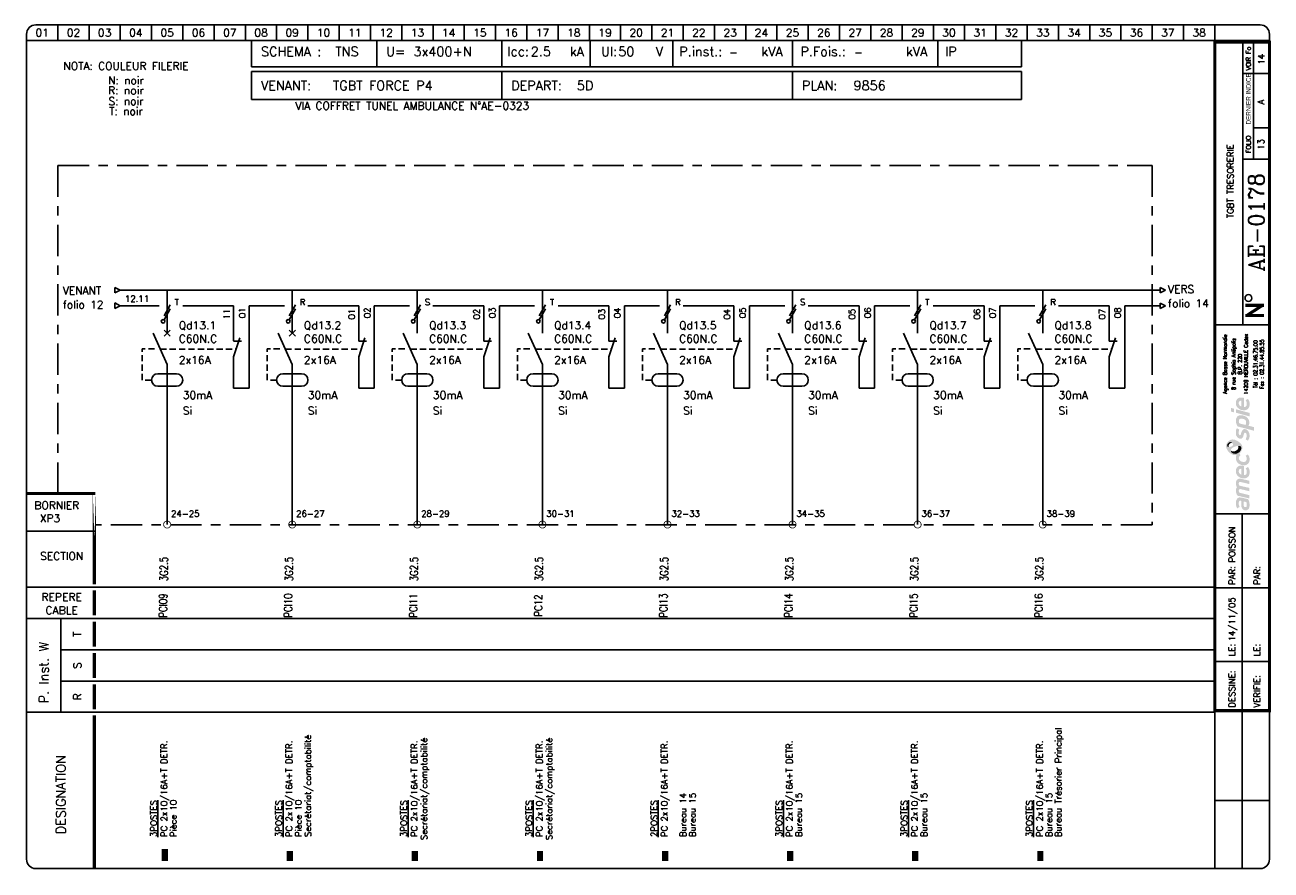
# Model space of a CAD drawing. Header units: millimetres. Extents: x 0 to 398, y -1 to 270.
import ezdxf
from ezdxf.enums import TextEntityAlignment as Align

# ---------------------------------------------------------------- set-up
doc = ezdxf.new("R2010")
doc.units = ezdxf.units.MM
doc.header["$LTSCALE"] = 20
doc.header["$MEASUREMENT"] = 0
doc.linetypes.add('AXES', pattern=[0.95, 0.5, -0.15, 0.15, -0.15])
doc.linetypes.add('DISCONTINU', pattern=[0.15, 0.1, -0.05])
for name, color, linetype in [('POINTILLE', 5, 'DISCONTINU'), ('TEXTE', 3, 'Continuous'), ('TRAIAXE', 6, 'AXES'), ('TRAIFIN', 1, 'Continuous'), ('TRAIGROS', 2, 'Continuous'), ('TRAIMOY', 4, 'Continuous')]:
    doc.layers.add(name, color=color, linetype=linetype)
doc.styles.add('ROMANC', font='romanc')
doc.styles.add('ROMANS8', font='ROMANS8.shx')
doc.styles.get("Standard").update_dxf_attribs({"font": 'simplex.shx'})
doc.styles.add('TEXTE', font='txt8', dxfattribs={"height": 2.5})
doc.styles.add('TXT', font='txt', dxfattribs={"width": 0.8})

# ---------------------------------------------------------------- blocks, each defined once
blk = doc.blocks.new('CART')
at = {"layer": 'TEXTE', "color": 7}
for p, q in [((72.02, 264.91), (72.02, 256.49)), ((112.02, 264.91), (112.02, 256.49)), ((152.02, 264.91), (152.02, 256.49)), ((180.26, 264.91), (180.26, 256.49)), ((206.73, 264.91), (206.73, 256.49)), ((244.98, 264.91), (244.98, 256.49)), ((291.46, 264.91), (291.46, 256.49)), ((318.22, 264.91), (318.22, 256.49)), ((318.22, 256.49), (72.02, 256.49)), ((72, 255), (318.25, 255)), ((72, 246), (72, 255)), ((152, 255), (152, 246)), ((245, 255), (245, 246)), ((318.25, 255), (318.25, 246)), ((318.25, 246), (72, 246)), ((11.02, 79.91), (11.02, 49.91))]:
    blk.add_line(p, q, dxfattribs=at)
at = {"layer": 'TEXTE', "color": 7, "const_width": 1}
for points in [[(395.77, 180.16), (389.77, 180.16)], [(390.27, 176.91), (395.27, 180.16)], [(395.77, 176.91), (389.77, 176.91)]]:
    blk.add_lwpolyline(points, dxfattribs=at)
at = {"layer": 'TEXTE', "color": 7}
blk.add_circle((390.78, 182.5), 1.08, dxfattribs=at)
at = {"layer": 'TRAIAXE', "color": 6}
for p, q in [((10.02, 224.91), (360.02, 224.91)), ((10.02, 119.91), (10.02, 224.91)), ((360.02, 224.91), (360.02, 109.91)), ((360.02, 109.91), (22.02, 109.91))]:
    blk.add_line(p, q, dxfattribs=at)
at = {"layer": 'TRAIFIN', "color": 7}
for p, q in [((10.02, 269.91), (10.02, 264.91)), ((20.02, 269.91), (20.02, 264.91)), ((30.02, 269.91), (30.02, 264.91)), ((40.02, 269.91), (40.02, 264.91)), ((50.02, 269.91), (50.02, 264.91)), ((60.02, 269.91), (60.02, 264.91)), ((70.02, 269.91), (70.02, 264.91)), ((80.02, 269.91), (80.02, 264.91)), ((90.02, 269.91), (90.02, 264.91)), ((100.02, 269.91), (100.02, 264.91)), ((110.02, 269.91), (110.02, 264.91)), ((120.02, 269.91), (120.02, 264.91)), ((130.02, 269.91), (130.02, 264.91)), ((140.02, 269.91), (140.02, 264.91)), ((150.02, 269.91), (150.02, 264.91)), ((160.02, 269.91), (160.02, 264.91)), ((170.02, 269.91), (170.02, 264.91)), ((180.02, 269.91), (180.02, 264.91)), ((190.02, 269.91), (190.02, 264.91)), ((200.02, 269.91), (200.02, 264.91)), ((210.02, 269.91), (210.02, 264.91)), ((220.02, 269.91), (220.02, 264.91)), ((230.02, 269.91), (230.02, 264.91)), ((240.02, 269.91), (240.02, 264.91)), ((250.02, 269.91), (250.02, 264.91)), ((260.02, 269.91), (260.02, 264.91)), ((270.02, 269.91), (270.02, 264.91)), ((280.02, 269.91), (280.02, 264.91)), ((290.02, 269.91), (290.02, 264.91)), ((300.02, 269.91), (300.02, 264.91)), ((310.02, 269.91), (310.02, 264.91)), ((320.02, 269.91), (320.02, 264.91)), ((330.02, 269.91), (330.02, 264.91)), ((340.02, 269.91), (340.02, 264.91)), ((350.02, 269.91), (350.02, 264.91)), ((360.02, 269.91), (360.02, 264.91)), ((370.02, 269.91), (370.02, 264.91)), ((380.02, 269.91), (380.02, 264.91)), ((392.43, 226.95), (392.43, 264.41)), ((392.43, 237), (396.98, 237))]:
    blk.add_line(p, q, dxfattribs=at)
at = {"layer": 'TRAIGROS', "color": 7}
for p, q in [((3.02, 269.91), (394.52, 269.91)), ((0.02, 266.91), (0.02, 264.91)), ((397.52, 264.91), (0.02, 264.91)), ((397.52, 264.91), (0.02, 264.91)), ((0.02, 264.91), (0.02, 2.91)), ((389.02, 173.91), (389.02, 264.41)), ((397.52, 266.91), (397.52, 264.91)), ((397.52, 2.91), (397.52, 264.91)), ((389.02, 254.41), (397.02, 254.41)), ((389.02, 226.92), (397.02, 226.92)), ((380.02, 173.91), (397.52, 173.91)), ((380.02, 113.43), (397.53, 113.43)), ((0.02, 107.91), (22.02, 107.91)), ((0.02, 89.91), (380.02, 89.91)), ((11.02, 79.91), (0.02, 79.91)), ((11.02, 79.91), (380.02, 79.91)), ((11.02, 69.91), (380.02, 69.91)), ((11.02, 59.91), (380.02, 59.91)), ((0.02, 49.91), (380.02, 49.91)), ((380.02, -0.12), (380.02, 50.43)), ((3.02, -0.09), (394.52, -0.09))]:
    blk.add_line(p, q, dxfattribs=at)
for points, const_width in [([(380.02, 264.41), (380.02, 50.43), (397.52, 50.43), (397.52, 264.41), (380.02, 264.41)], 1), ([(0.02, 119.91), (22.02, 119.91)], 1), ([(21.73, 88.91), (21.73, 80.91)], 1), ([(21.73, 78.91), (21.73, 70.91)], 1), ([(21.73, 68.91), (21.73, 60.91)], 1), ([(21.73, 58.91), (21.73, 50.91)], 1), ([(21.73, 48.91), (21.73, 43.38)], 1), ([(21.73, 43.38), (21.73, -0.09)], 1), ([(44.23, 6.14), (44.23, 2.27)], 2), ([(84.23, 5.5), (84.23, 2.27)], 2), ([(124.23, 5.5), (124.23, 2.27)], 2), ([(164.23, 5.5), (164.23, 2.27)], 2), ([(204.23, 5.5), (204.23, 2.27)], 2), ([(244.23, 5.5), (244.23, 2.27)], 2), ([(284.23, 5.5), (284.23, 2.27)], 2), ([(324.23, 5.5), (324.23, 2.27)], 2)]:
    blk.add_lwpolyline(points, dxfattribs=dict(at, const_width=const_width))
at = {"layer": 'TRAIGROS', "color": 7, "const_width": 1}
blk.add_lwpolyline([(21.73, 119.95), (21.73, 90.91)], close=True, dxfattribs=at)
at = {"layer": 'TRAIGROS', "color": 7}
for centre, start, end in [((3.02, 266.91), 90, 180), ((394.52, 266.91), 0, 90), ((3.02, 2.91), 180, 270), ((394.52, 2.91), 270, 0)]:
    blk.add_arc(centre, 3, start, end, dxfattribs=at)
at = {"layer": 'TRAIMOY', "color": 7}
for p, q in [((388.77, -0.1), (388.77, 113.43)), ((380.02, 89.73), (397.53, 89.73)), ((380.02, 66.18), (397.53, 66.18)), ((380.02, 21.66), (397.53, 21.66))]:
    blk.add_line(p, q, dxfattribs=at)
at = {"layer": 'TEXTE', "color": 7}
for s, p in [('01', (5.02, 267.41)), ('02', (15.02, 267.41)), ('03', (25.02, 267.41)), ('04', (35.02, 267.41)), ('05', (45.02, 267.41)), ('06', (55.02, 267.41)), ('07', (65.02, 267.41)), ('08', (75.02, 267.41)), ('09', (85.02, 267.41)), ('10', (95.02, 267.41)), ('11', (105.02, 267.41)), ('12', (115.02, 267.41)), ('13', (125.02, 267.41)), ('14', (135.02, 267.41)), ('15', (145.02, 267.41)), ('16', (155.02, 267.41)), ('17', (165.02, 267.41)), ('18', (175.02, 267.41)), ('19', (185.02, 267.41)), ('20', (195.02, 267.41)), ('21', (205.02, 267.41)), ('22', (215.02, 267.41)), ('23', (225.02, 267.41)), ('24', (235.02, 267.41)), ('25', (245.02, 267.41)), ('26', (255.02, 267.41)), ('27', (265.02, 267.41)), ('28', (275.02, 267.41)), ('29', (285.02, 267.41)), ('30', (295.02, 267.41)), ('31', (305.02, 267.41)), ('32', (315.02, 267.41)), ('33', (325.02, 267.41)), ('34', (335.02, 267.41)), ('35', (345.02, 267.41)), ('36', (355.02, 267.41)), ('37', (365.02, 267.41)), ('38', (375.02, 267.41))]:
    blk.add_text(s, height=2.5, dxfattribs=at).set_placement(p, align=Align.MIDDLE)
for s, height, p in [('kA', 3, (173.77, 259.91)), ('Ul:', 3, (183.77, 259.91)), ('P.inst.:', 3, (208.77, 259.91)), ('kVA', 3, (235.02, 259.91)), ('P.Fois.:', 3, (247.52, 259.91)), ('kVA', 3, (281.27, 259.91)), ('SCHEMA :', 3, (75.02, 259.91)), ('U=', 3, (115.02, 259.91)), ('Icc:', 3, (153.77, 259.91)), ('V', 3, (201.27, 259.91)), ('IP', 3, (293.77, 259.91)), ('VENANT:', 3, (75, 249)), ('DEPART:', 3, (155, 249)), ('PLAN:', 3, (248, 249)), ('BORNIER', 2.5, (2.52, 114.91))]:
    blk.add_text(s, height=height, dxfattribs=at).set_placement(p)
at = {"layer": 'TEXTE', "color": 7, "width": 0.867769}
blk.add_text('VOIR Fo', height=1.5, rotation=90, dxfattribs=at).set_placement((391.52, 255.41), (391.52, 262.91), align=Align.FIT)
at = {"layer": 'TEXTE', "color": 7, "style": 'TXT', "width": 0.8}
blk.add_text('DERNIER INDICE', height=1.5, rotation=90, dxfattribs=at).set_placement((391.52, 238.03))
at = {"layer": 'TEXTE', "color": 7}
for s, height, p in [('FOLIO', 1.5, (391.52, 231.67)), ('T', 2.5, (17.52, 74.91)), ('S', 2.5, (17.52, 64.91)), ('R', 2.5, (17.52, 54.91))]:
    blk.add_text(s, height=height, rotation=90, dxfattribs=at).set_placement(p, align=Align.CENTER)
for s, p in [('SECTION', (11.27, 98.66)), ('REPERE', (11.27, 85.59)), ('CABLE', (11.27, 81.3))]:
    blk.add_text(s, height=2.5, dxfattribs=at).set_placement(p, align=Align.CENTER)
for s, height, p in [('PAR:', 2, (386.53, 90.73)), ('PAR:', 2, (394.53, 90.73)), ('P. Inst. W', 3, (7.05, 52.81)), ('LE:', 2, (386.53, 67.86)), ('LE:', 2, (394.53, 67.86)), ('DESSINE:', 2, (386.53, 51.43)), ('VERIFIE:', 2, (394.53, 51.43)), ('DESIGNATION', 3, (12.52, 10.91))]:
    blk.add_text(s, height=height, rotation=90, dxfattribs=at).set_placement(p)
at = {"layer": 'TEXTE', "color": 4, "style": 'ROMANC'}
for tag, height, p in [('FOLIO_SUIVANT', 2, (395.92, 258.95)), ('INDICE', 2, (395.81, 245.26)), ('FOLIO', 2, (395.81, 231.67)), ('NUMERO', 5, (395.81, 206.7))]:
    blk.add_attdef(tag, text='', height=height, rotation=90, dxfattribs=at).set_placement(p, align=Align.CENTER)
for tag, p, height in [('REGIME_DE_NEUTRE', (98.77, 259.91), 3), ('TENSION', (123.77, 259.91), 3), ('ICC', (161.27, 259.91), 3), ('UI', (189.27, 259.91), 3), ('P_INSTAL', (224.73, 259.91), 2.5), ('PUISSSANCE_DE_FOISO', (264.73, 259.91), 2.5), ('VENANT_DE', (98, 249), 3), ('DEPART', (176, 249), 3), ('PLAN', (264.5, 249), 3)]:
    blk.add_attdef(tag, p, '', height=height, dxfattribs=at)
blk.add_attdef('INTITULE_DU_PLAN', text='', height=2, rotation=90, dxfattribs=at).set_placement((385.02, 219.91), align=Align.MIDDLE)
for tag, p in [('DESSINATEUR', (386.55, 97.87)), ('DATE', (386.53, 72.67))]:
    blk.add_attdef(tag, p, '', height=2, rotation=90, dxfattribs=at)
blk = doc.blocks.new('JC')
at = {"layer": 'TEXTE'}
for s, p in [('NOTA: COULEUR FILERIE', (10.73, 20.01)), ('N: noir', (10.73, 15.46)), ('R: noir', (10.73, 12.25)), ('S: noir', (10.73, 8.81)), ('T: noir', (10.73, 5.6))]:
    blk.add_text(s, height=2.5, dxfattribs=at).set_placement(p, align=Align.MIDDLE)
blk = doc.blocks.new('LOGO')
h = blk.add_hatch(color=187)
h.paths.add_polyline_path([(0.27, -25.15), (-0.26, -25.03), (-0.61, -25.01), (-0.96, -25.01), (-1.3, -25.15), (-1.56, -25.39), (-1.76, -25.66), (-1.92, -26.06), (-2.01, -26.61), (-2, -27.13), (-1.95, -27.54), (-1.82, -27.98), (-1.59, -28.49), (-0.78, -28.03), (-0.88, -27.84), (-0.99, -27.58), (-1.06, -27.27), (-1.09, -26.94), (-1.07, -26.65), (-1.03, -26.36), (-0.9, -26.15), (-0.74, -26.05), (-0.59, -26.04), (-0.23, -26.1), (-0.26, -26.47), (-0.29, -26.77), (-0.31, -27.1), (-0.31, -27.41), (-0.26, -27.77), (-0.19, -28.1), (-0.05, -28.44), (0.2, -28.78), (0.48, -28.98), (0.87, -29.11), (1.22, -29.1), (1.58, -29.04), (1.84, -28.87), (2.14, -28.53), (2.3, -28.16), (2.37, -27.71), (2.36, -27.1), (2.28, -26.51), (2.08, -25.89), (1.89, -25.54), (0.84, -25.3)])
h.paths.add_polyline_path([(0.54, -26.31), (1.32, -26.47), (1.41, -26.69), (1.48, -27.01), (1.49, -27.42), (1.48, -27.74), (1.4, -27.9), (1.29, -28.03), (1.14, -28.09), (0.96, -28.1), (0.81, -28.07), (0.69, -27.97), (0.6, -27.85), (0.54, -27.71), (0.5, -27.54), (0.49, -27.3), (0.49, -27.06), (0.5, -26.59)], flags=16)
h.paths.add_polyline_path([(-0.88, -23.47), (-0.97, -23.29), (-1.06, -23.08), (-1.08, -22.86), (-1.05, -22.63), (-0.97, -22.45), (-0.79, -22.36), (-0.5, -22.33), (2.29, -23.01), (2.29, -21.94), (-0.8, -21.24), (-0.96, -21.08), (-1.06, -20.77), (-1.1, -20.45), (-1, -20.2), (-0.87, -20.11), (-0.7, -20.03), (-0.48, -20.05), (2.29, -20.7), (2.29, -19.65), (-0.36, -19.01), (-0.65, -19), (-1.01, -19.01), (-1.3, -19.12), (-1.55, -19.28), (-1.77, -19.54), (-1.9, -19.8), (-1.98, -20), (-2.02, -20.38), (-2.01, -20.76), (-1.91, -21.13), (-1.79, -21.45), (-1.64, -21.71), (-1.75, -21.83), (-1.89, -22.08), (-1.98, -22.36), (-2.01, -22.66), (-2.01, -23), (-1.95, -23.36), (-1.85, -23.71), (-1.69, -24.08), (-1.5, -24.43), (2.29, -25.32), (2.29, -24.26)])
h.paths.add_polyline_path([(-0.19, -14.81), (-0.51, -14.81), (-0.91, -14.88), (-1.19, -15), (-1.42, -15.16), (-1.64, -15.38), (-1.83, -15.67), (-1.95, -15.97), (-2, -16.26), (-2.02, -16.52), (-2.01, -16.84), (-1.96, -17.15), (-1.84, -17.46), (-1.65, -17.81), (-1.41, -18.09), (-1.14, -18.33), (-0.89, -18.51), (-0.59, -18.68), (-0.17, -18.82), (0.24, -18.89), (0.59, -18.91), (0.98, -18.88), (1.37, -18.75), (1.77, -18.51), (2.17, -18.06), (2.33, -17.58), (2.38, -17.11), (2.38, -16.56), (2.33, -16.15), (2.2, -15.79), (2.03, -15.5), (1.82, -15.25), (1.14, -15.68), (1.3, -15.94), (1.42, -16.3), (1.49, -16.68), (1.49, -16.99), (1.43, -17.33), (1.23, -17.63), (0.99, -17.81), (0.79, -17.86), (0.6, -17.84), (0.6, -14.97), (0.23, -14.85)])
h.paths.add_polyline_path([(-0.26, -17.69), (-0.43, -17.64), (-0.58, -17.55), (-0.76, -17.39), (-0.9, -17.24), (-1.01, -17.02), (-1.06, -16.86), (-1.08, -16.63), (-1.06, -16.36), (-0.96, -16.16), (-0.83, -15.98), (-0.62, -15.87), (-0.44, -15.83), (-0.26, -15.83)], flags=16)
h.paths.add_polyline_path([(-0.09, -13.56), (-0.44, -13.4), (-0.74, -13.16), (-0.95, -12.9), (-1.04, -12.61), (-1.08, -12.36), (-1.02, -12.05), (-0.89, -11.83), (-0.73, -11.69), (-0.61, -11.61), (-0.5, -11.55), (-0.88, -10.89), (-1.08, -11.04), (-1.32, -11.18), (-1.51, -11.28), (-1.78, -11.38), (-1.87, -11.55), (-1.97, -11.89), (-2.01, -12.3), (-1.98, -12.76), (-1.82, -13.35), (-1.54, -13.76), (-1.25, -14.08), (-0.85, -14.34), (-0.48, -14.51), (-0.05, -14.65), (0.44, -14.71), (0.94, -14.69), (1.47, -14.5), (1.83, -14.25), (2.09, -13.94), (2.26, -13.6), (2.36, -13.21), (2.39, -12.82), (2.37, -12.43), (2.27, -11.98), (2.07, -11.58), (1.82, -11.23), (1.12, -11.67), (1.29, -11.95), (1.43, -12.27), (1.45, -12.61), (1.43, -12.96), (1.23, -13.36), (0.95, -13.57), (0.61, -13.63), (0.31, -13.63)])
h.paths.add_polyline_path([(1.25, -3.19), (0.94, -3.13), (0.59, -3.14), (0.32, -3.25), (0.1, -3.49), (-0.12, -3.81), (-0.25, -4.17), (-0.38, -4.62), (-0.46, -4.92), (-0.59, -5.03), (-0.74, -5.08), (-0.86, -5.03), (-0.96, -4.94), (-1.06, -4.74), (-1.12, -4.53), (-1.11, -4.23), (-1.07, -3.86), (-1.01, -3.51), (-0.93, -3.23), (-1.72, -2.85), (-1.84, -3.12), (-1.93, -3.4), (-1.97, -3.68), (-2, -3.98), (-2.02, -4.32), (-2, -4.65), (-1.94, -5.01), (-1.8, -5.31), (-1.64, -5.58), (-1.4, -5.84), (-1.11, -6.04), (-0.85, -6.17), (-0.56, -6.2), (-0.24, -6.15), (0.01, -5.99), (0.18, -5.81), (0.32, -5.51), (0.41, -5.18), (0.51, -4.86), (0.57, -4.63), (0.67, -4.45), (0.78, -4.33), (0.97, -4.29), (1.15, -4.35), (1.3, -4.55), (1.41, -4.85), (1.44, -5.24), (1.41, -5.62), (1.33, -5.91), (1.23, -6.15), (1.09, -6.39), (1.78, -6.81), (1.86, -6.74), (1.97, -6.61), (2.14, -6.32), (2.27, -6), (2.36, -5.62), (2.37, -5.24), (2.35, -4.86), (2.3, -4.52), (2.19, -4.21), (2.03, -3.92), (1.85, -3.65), (1.57, -3.35)])
h.paths.add_polyline_path([(1.14, 0.91), (0.82, 1.08), (0.5, 1.2), (0.1, 1.27), (-0.26, 1.3), (-0.73, 1.29), (-1.12, 1.19), (-1.38, 1.04), (-1.61, 0.8), (-1.77, 0.55), (-1.89, 0.33), (-1.98, 0.01), (-2.01, -0.32), (-1.99, -0.65), (-1.95, -1.02), (-1.88, -1.34), (-1.76, -1.63), (-1.63, -1.96), (-1.52, -2.24), (3.84, -3.66), (3.84, -2.51), (1.96, -2.01), (2.11, -1.85), (2.24, -1.56), (2.27, -1.32), (2.29, -1.04), (2.27, -0.75), (2.21, -0.44), (2.07, -0.1), (1.9, 0.2), (1.71, 0.44), (1.43, 0.71)])
h.paths.add_polyline_path([(0.98, -1.77), (-0.92, -1.28), (-0.98, -1.1), (-1.05, -0.84), (-1.07, -0.56), (-1.04, -0.29), (-0.94, -0.06), (-0.77, 0.11), (-0.53, 0.2), (-0.24, 0.22), (0.04, 0.2), (0.35, 0.13), (0.58, 0.05), (0.81, -0.07), (1.02, -0.24), (1.19, -0.46), (1.27, -0.68), (1.28, -0.93), (1.28, -1.16), (1.24, -1.43), (1.15, -1.61)], flags=16)
h.paths.add_polyline_path([(-1.97, 3.22), (-1.97, 2.11), (2.35, 0.95), (2.35, 2.06)])
h.paths.add_polyline_path([(-3.55, 3.65), (-3.55, 2.48), (-2.65, 2.25), (-2.65, 3.43)])
h.paths.add_polyline_path([(-0.19, 6.99), (-0.51, 6.99), (-0.91, 6.92), (-1.19, 6.81), (-1.42, 6.64), (-1.64, 6.43), (-1.83, 6.14), (-1.95, 5.83), (-2, 5.54), (-2.02, 5.28), (-2.01, 4.96), (-1.96, 4.66), (-1.84, 4.34), (-1.65, 4), (-1.41, 3.71), (-1.14, 3.48), (-0.89, 3.29), (-0.59, 3.12), (-0.17, 2.98), (0.24, 2.92), (0.59, 2.89), (0.98, 2.93), (1.37, 3.06), (1.77, 3.29), (2.17, 3.75), (2.33, 4.22), (2.38, 4.7), (2.38, 5.24), (2.33, 5.65), (2.2, 6.02), (2.03, 6.3), (1.82, 6.56), (1.14, 6.13), (1.3, 5.87), (1.42, 5.5), (1.49, 5.12), (1.49, 4.82), (1.43, 4.47), (1.23, 4.17), (0.99, 4), (0.79, 3.94), (0.6, 3.96), (0.6, 6.83), (0.23, 6.96)])
h.paths.add_polyline_path([(-0.26, 4.11), (-0.43, 4.16), (-0.58, 4.26), (-0.76, 4.42), (-0.9, 4.56), (-1.01, 4.78), (-1.06, 4.95), (-1.08, 5.17), (-1.06, 5.44), (-0.96, 5.64), (-0.83, 5.82), (-0.62, 5.93), (-0.44, 5.97), (-0.26, 5.97)], flags=16)
h = blk.add_hatch(color=135)
h.paths.add_polyline_path([(-2.62, -6.48), (-2.99, -6.44), (-3.33, -6.46), (-3.66, -6.54), (-3.9, -6.66), (-4.19, -6.88), (-4.48, -7.12), (-4.72, -7.4), (-4.9, -7.71), (-5.08, -8.08), (-5.15, -8.51), (-5.14, -8.84), (-5.03, -9.22), (-4.88, -9.56), (-4.68, -9.88), (-4.46, -10.22), (-4.19, -10.51), (-3.87, -10.81), (-3.57, -11.02), (-3.23, -11.21), (-2.91, -11.36), (-2.54, -11.44), (-2.16, -11.45), (-1.78, -11.38), (-1.51, -11.28), (-1.32, -11.18), (-1.08, -11.04), (-0.88, -10.89), (-0.73, -10.77), (-0.54, -10.54), (-0.29, -10.22), (-0.06, -9.77), (0.06, -9.2), (0.05, -8.64), (-0.11, -8.22), (-0.36, -7.85), (-0.69, -7.52), (-1.07, -7.21), (-1.43, -6.95), (-1.9, -6.73), (-2.27, -6.57)])
h.paths.add_polyline_path([(-2.94, -7.94), (-2.93, -8.06), (-2.93, -8.18), (-2.98, -8.34), (-3.08, -8.43), (-3.22, -8.54), (-3.43, -8.66), (-3.65, -8.75), (-3.89, -8.84), (-4.16, -8.87), (-4.34, -8.85), (-4.5, -8.82), (-4.67, -8.73), (-4.76, -8.58), (-4.8, -8.43), (-4.79, -8.24), (-4.75, -8.06), (-4.69, -7.92), (-4.59, -7.78), (-4.48, -7.64), (-4.34, -7.51), (-4.19, -7.41), (-4, -7.31), (-3.79, -7.28), (-3.58, -7.31), (-3.42, -7.38), (-3.25, -7.49), (-3.12, -7.62), (-3.02, -7.79)], flags=16)
h.paths.add_polyline_path([(-1.84, -8.57), (-1.32, -8.49), (-1.12, -8.49), (-0.87, -8.49), (-0.65, -8.57), (-0.45, -8.72), (-0.32, -8.9), (-0.26, -9.1), (-0.28, -9.35), (-0.35, -9.63), (-0.51, -9.97), (-0.73, -10.32), (-1.02, -10.58), (-1.39, -10.82), (-1.78, -10.98), (-2.23, -11.04), (-2.55, -11.01), (-2.82, -10.95), (-3.16, -10.77), (-3.4, -10.52), (-3.53, -10.28), (-3.6, -10.02), (-3.6, -9.73), (-3.5, -9.48), (-3.31, -9.23), (-3, -9.04), (-2.68, -8.88), (-2.26, -8.71)], flags=16)
h = blk.add_hatch(color=253)
h.paths.add_polyline_path([(-4, -7.31), (-4.19, -7.41), (-4.34, -7.51), (-4.48, -7.64), (-4.59, -7.78), (-4.69, -7.92), (-4.75, -8.06), (-4.79, -8.24), (-4.8, -8.43), (-4.76, -8.58), (-4.67, -8.73), (-4.5, -8.82), (-4.34, -8.85), (-4.36, -8.64), (-4.33, -8.43), (-4.27, -8.21), (-4.19, -8.05), (-4.09, -7.91), (-3.95, -7.79), (-3.82, -7.69), (-3.65, -7.62), (-3.47, -7.58), (-3.28, -7.58), (-3.12, -7.62), (-3.25, -7.49), (-3.42, -7.38), (-3.58, -7.31), (-3.79, -7.28)])
h.paths.add_polyline_path([(-0.87, -8.49), (-1.12, -8.49), (-1.32, -8.49), (-1.27, -8.65), (-1.22, -8.89), (-1.24, -9.17), (-1.31, -9.4), (-1.45, -9.63), (-1.67, -9.84), (-1.91, -10), (-2.2, -10.15), (-2.48, -10.22), (-2.71, -10.25), (-2.97, -10.24), (-3.22, -10.21), (-3.44, -10.12), (-3.6, -10.02), (-3.53, -10.28), (-3.4, -10.52), (-3.16, -10.77), (-2.82, -10.95), (-2.55, -11.01), (-2.23, -11.04), (-1.78, -10.98), (-1.39, -10.82), (-1.02, -10.58), (-0.73, -10.32), (-0.51, -9.97), (-0.35, -9.63), (-0.28, -9.35), (-0.26, -9.1), (-0.32, -8.9), (-0.45, -8.72), (-0.65, -8.57)])
at = {"color": 7, "style": 'ROMANS8', "width": 0.8}
for s, height, p in [('Agence Basse Normandie', 1.2384, (-4.85, 17.68)), ('8 rue Sophia Antipolis', 1.2384, (-2.12, 17.68)), ('14209 HEROUVILLE Cedex', 1.2384, (1.84, 17.68)), ('B.P. 220', 1.238, (-0.08, 17.68)), ('Tél : 02.31.46.75.00', 1.2384, (4.88, 17.68)), ('Fax : 02.31.44.85.55', 1.2384, (6.91, 17.68))]:
    blk.add_text(s, height=height, rotation=90, dxfattribs=at).set_placement(p, align=Align.CENTER)
blk = doc.blocks.new('U100')
at = {"layer": 'TRAIFIN'}
for p, q in [((1.11, 2.62), (-0.89, -0.88)), ((-0.89, -2.13), (1.11, 1.37))]:
    blk.add_line(p, q, dxfattribs=at)
blk.add_circle((-1.18, -2.64), 0.585, dxfattribs=at)
blk = doc.blocks.new('R12')
at = {"layer": 'TRAIFIN'}
blk.add_line((0, 0), (0, 10), dxfattribs=at)
at = {"layer": 'TRAIGROS'}
for p, q in [((2, 16), (0, 10)), ((0, 15), (2.5, 15))]:
    blk.add_line(p, q, dxfattribs=at)
blk = doc.blocks.new('U75')
at = {"layer": 'TRAIFIN', "const_width": 0.25}
blk.add_lwpolyline([(-1.125, 0, 1), (1.125, 0, 1)], format="xyb", close=True, dxfattribs=at)

msp = doc.modelspace()

# ---------------------------------------------------------------- linework, layer by layer
for p, q in [((28.22, 185.92), (30, 185.04)), ((28.22, 185.92), (28.22, 184.15)), ((28.22, 184.15), (30, 185.04)), ((362.5, 185.89), (364.28, 185)), ((362.5, 185.89), (362.5, 184.11)), ((362.5, 184.11), (364.28, 185)), ((28.22, 180.92), (28.22, 179.15)), ((28.22, 180.92), (30, 180.04)), ((28.22, 179.15), (30, 180.04)), ((362.5, 180.89), (364.28, 180)), ((362.5, 180.89), (362.5, 179.11)), ((362.5, 179.11), (364.28, 180))]:
    msp.add_line(p, q)
at = {"layer": 'POINTILLE'}
for p, q in [((42.8, 166.14), (67.06, 166.14)), ((82.8, 166.14), (107.06, 166.14)), ((122.8, 166.14), (147.06, 166.14)), ((162.8, 166.14), (187.06, 166.14)), ((202.8, 166.14), (227.06, 166.14)), ((242.8, 166.14), (267.06, 166.14)), ((282.8, 166.14), (307.06, 166.14)), ((322.8, 166.14), (347.06, 166.14))]:
    msp.add_line(p, q, dxfattribs=at)
at = {"layer": 'POINTILLE', "flags": 128}
for points in [[(40, 156.25), (37, 156.25), (37, 166.25), (42, 166.25)], [(80, 156.25), (77, 156.25), (77, 166.25), (82, 166.25)], [(120, 156.25), (117, 156.25), (117, 166.25), (122, 166.25)], [(160, 156.25), (157, 156.25), (157, 166.25), (162, 166.25)], [(200, 156.25), (197, 156.25), (197, 166.25), (202, 166.25)], [(240, 156.25), (237, 156.25), (237, 166.25), (242, 166.25)], [(280, 156.25), (277, 156.25), (277, 166.25), (282, 166.25)], [(320, 156.25), (317, 156.25), (317, 166.25), (322, 166.25)]]:
    msp.add_lwpolyline(points, dxfattribs=at)
at = {"layer": 'TRAIFIN'}
for p, q in [((66.25, 168.75), (66.25, 180.04)), ((71.25, 153.64), (71.25, 180)), ((106.25, 168.71), (106.25, 180)), ((111.25, 153.64), (111.25, 180)), ((146.25, 168.71), (146.25, 180)), ((151.25, 153.64), (151.25, 180)), ((186.25, 168.71), (186.25, 180)), ((191.25, 153.64), (191.25, 180)), ((226.25, 168.71), (226.25, 180)), ((231.25, 153.64), (231.25, 180)), ((266.25, 168.71), (266.25, 180)), ((271.25, 153.64), (271.25, 180)), ((306.25, 168.71), (306.25, 180)), ((311.25, 153.64), (311.25, 180)), ((346.25, 168.71), (346.25, 180)), ((351.25, 153.64), (351.25, 180)), ((66.25, 153.71), (66.25, 153.64)), ((66.25, 153.64), (71.25, 153.64)), ((106.25, 153.71), (106.25, 153.64)), ((106.25, 153.64), (111.25, 153.64)), ((146.25, 153.71), (146.25, 153.64)), ((146.25, 153.64), (151.25, 153.64)), ((186.25, 153.71), (186.25, 153.64)), ((186.25, 153.64), (191.25, 153.64)), ((226.25, 153.71), (226.25, 153.64)), ((226.25, 153.64), (231.25, 153.64)), ((266.25, 153.71), (266.25, 153.64)), ((266.25, 153.64), (271.25, 153.64)), ((306.25, 153.71), (306.25, 153.64)), ((306.25, 153.64), (311.25, 153.64)), ((346.25, 153.71), (346.25, 153.64)), ((346.25, 153.64), (351.25, 153.64))]:
    msp.add_line(p, q, dxfattribs=at)
for points in [[(30, 180.04), (42.5, 180.04)], [(50, 180.04), (66.25, 180.04)], [(71.25, 180), (82.5, 180)], [(90, 180), (106.25, 180)], [(111.25, 180), (122.5, 180)], [(130, 180), (146.25, 180)], [(151.25, 180), (162.5, 180)], [(170, 180), (186.25, 180)], [(191.25, 180), (202.5, 180)], [(210, 180), (226.25, 180)], [(231.25, 180), (242.5, 180)], [(250, 180), (266.25, 180)], [(271.25, 180), (282.5, 180)], [(290, 180), (306.25, 180)], [(311.25, 180), (322.5, 180)], [(330, 180), (346.25, 180)], [(351.25, 180), (362.5, 180)]]:
    msp.add_lwpolyline(points, dxfattribs=at)
at = {"layer": 'TRAIGROS'}
for p, q in [((362.5, 185), (30, 185)), ((44, 170.25), (46, 172.25)), ((44, 172.25), (46, 170.25)), ((84, 172.25), (86, 170.25)), ((84, 170.25), (86, 172.25)), ((40.5, 171.25), (45, 161.25)), ((80.5, 171.25), (85, 161.25)), ((120.5, 171.25), (125, 161.25)), ((160.5, 171.25), (165, 161.25)), ((200.5, 171.25), (205, 161.25)), ((240.5, 171.25), (245, 161.25)), ((280.5, 171.25), (285, 161.25)), ((320.5, 171.25), (325, 161.25)), ((42, 158.25), (48, 158.25)), ((82, 158.25), (88, 158.25)), ((122, 158.25), (128, 158.25)), ((162, 158.25), (168, 158.25)), ((202, 158.25), (208, 158.25)), ((242, 158.25), (248, 158.25)), ((282, 158.25), (288, 158.25)), ((322, 158.25), (328, 158.25)), ((48, 154.25), (42, 154.25)), ((88, 154.25), (82, 154.25)), ((128, 154.25), (122, 154.25)), ((168, 154.25), (162, 154.25)), ((208, 154.25), (202, 154.25)), ((248, 154.25), (242, 154.25)), ((288, 154.25), (282, 154.25)), ((328, 154.25), (322, 154.25))]:
    msp.add_line(p, q, dxfattribs=at)
for centre, start, end in [((42, 156.25), 90, 270), ((48, 156.25), 270, 90), ((82, 156.25), 90, 270), ((88, 156.25), 270, 90), ((122, 156.25), 90, 270), ((128, 156.25), 270, 90), ((162, 156.25), 90, 270), ((168, 156.25), 270, 90), ((202, 156.25), 90, 270), ((208, 156.25), 270, 90), ((242, 156.25), 90, 270), ((248, 156.25), 270, 90), ((282, 156.25), 90, 270), ((288, 156.25), 270, 90), ((322, 156.25), 90, 270), ((328, 156.25), 270, 90)]:
    msp.add_arc(centre, 2, start, end, dxfattribs=at)
at = {"layer": 'TRAIMOY'}
for p, q in [((45, 185), (45, 171.25)), ((85, 185), (85, 171.25)), ((125, 185), (125, 171.25)), ((165, 185), (165, 171.25)), ((205, 185), (205, 171.25)), ((245, 185), (245, 171.25)), ((285, 185), (285, 171.25)), ((325, 185), (325, 171.25)), ((45, 161.25), (45, 110)), ((85, 161.25), (85, 110)), ((125, 161.25), (125, 110)), ((165, 161.25), (165, 110)), ((205, 161.25), (205, 110)), ((245, 161.25), (245, 110)), ((285, 161.25), (285, 110)), ((325, 161.25), (325, 110))]:
    msp.add_line(p, q, dxfattribs=at)

# ---------------------------------------------------------------- block references
msp.add_blockref('CART', (0, 0)).add_auto_attribs({'INTITULE_DU_PLAN': 'TGBT TRESORERIE', 'NUMERO': 'AE-0178', 'FOLIO': '13', 'INDICE': 'A', 'FOLIO_SUIVANT': '14', 'REGIME_DE_NEUTRE': 'TNS', 'TENSION': '3x400+N', 'ICC': '2.5', 'UI': '50', 'P_INSTAL': '-', 'PUISSSANCE_DE_FOISO': '-', 'VENANT_DE': 'TGBT FORCE P4', 'DEPART': '5D', 'PLAN': '9856', 'DATE': '14/11/05', 'DESSINATEUR': 'POISSON'})
for name, p in [('JC', (21.1, 236.75)), ('LOGO', (388.77, 143.67))]:
    msp.add_blockref(name, p)
at = {"layer": 'TEXTE'}
for p in [(66.25, 153.71), (106.25, 153.71), (146.25, 153.71), (186.25, 153.71), (226.25, 153.71), (266.25, 153.71), (306.25, 153.71), (346.25, 153.71)]:
    msp.add_blockref('R12', p, dxfattribs=at)
at = {"layer": 'TRAIFIN'}
for p in [(45, 110), (85, 110), (125, 110), (165, 110), (205, 110), (245, 110), (285, 110), (325, 110)]:
    msp.add_blockref('U75', p, dxfattribs=at)
at = {"layer": 'TRAIMOY'}
for p in [(44.89, 177.68), (84.89, 177.68), (124.89, 177.68), (164.89, 177.68), (204.89, 177.68), (244.89, 177.68), (284.89, 177.68), (324.89, 177.68)]:
    msp.add_blockref('U100', p, dxfattribs=at)

# ---------------------------------------------------------------- texts
at = {"layer": 'TEXTE'}
for s, height, p in [('VENANT', 2.5, (11.6, 183.68)), ('VERS', 2.5, (365.05, 184.08)), ('folio 12', 2.5, (11.6, 179.15)), ('T', 2, (47.39, 180.18)), ('R', 2, (87.39, 180.18)), ('S', 2, (127.39, 180.18)), ('T', 2, (167.39, 180.18)), ('R', 2, (207.39, 180.18)), ('S', 2, (247.39, 180.18)), ('T', 2, (287.39, 180.18)), ('R', 2, (327.39, 180.18)), ('folio 14', 2.5, (365.05, 179.55)), ('Qd13.1', 2.5, (48.75, 172.5)), ('Qd13.2', 2.5, (88.75, 172.5)), ('Qd13.3', 2.5, (128.75, 172.5)), ('Qd13.4', 2.5, (168.75, 172.5)), ('Qd13.5', 2.5, (208.75, 172.5)), ('Qd13.6', 2.5, (248.75, 172.5)), ('Qd13.7', 2.5, (288.75, 172.5)), ('Qd13.8', 2.5, (328.75, 172.5)), ('C60N.C', 2.5, (48.75, 168.21)), ('C60N.C', 2.5, (88.75, 168.21)), ('C60N.C', 2.5, (128.75, 168.21)), ('C60N.C', 2.5, (168.75, 168.21)), ('C60N.C', 2.5, (208.75, 168.21)), ('C60N.C', 2.5, (248.75, 168.21)), ('C60N.C', 2.5, (288.75, 168.21)), ('C60N.C', 2.5, (328.75, 168.21)), ('2x16A', 2.5, (48.75, 161.43)), ('2x16A', 2.5, (88.75, 161.43)), ('2x16A', 2.5, (128.75, 161.43)), ('2x16A', 2.5, (168.75, 161.43)), ('2x16A', 2.5, (208.75, 161.43)), ('2x16A', 2.5, (248.75, 161.43)), ('2x16A', 2.5, (288.75, 161.43)), ('2x16A', 2.5, (328.75, 161.43)), ('30mA', 2.5, (50, 150.18)), ('30mA', 2.5, (90, 150.18)), ('30mA', 2.5, (130, 150.18)), ('30mA', 2.5, (170, 150.18)), ('30mA', 2.5, (210, 150.18)), ('30mA', 2.5, (250, 150.18)), ('30mA', 2.5, (290, 150.18)), ('30mA', 2.5, (330, 150.18)), ('Si', 2.5, (50, 145.18)), ('Si', 2.5, (90, 145.18)), ('Si', 2.5, (130, 145.18)), ('Si', 2.5, (170, 145.18)), ('Si', 2.5, (210, 145.18)), ('Si', 2.5, (250, 145.18)), ('Si', 2.5, (290, 145.18)), ('Si', 2.5, (330, 145.18)), ('24-25', 2, (46.25, 112.5)), ('26-27', 2, (86.25, 112.5)), ('28-29', 2, (126.25, 112.5)), ('30-31', 2, (166.25, 112.5)), ('32-33', 2, (206.25, 112.5)), ('34-35', 2, (246.25, 112.5)), ('36-37', 2, (286.25, 112.5)), ('38-39', 2, (326.25, 112.5))]:
    msp.add_text(s, height=height, dxfattribs=at).set_placement(p)
msp.add_text('12.11', height=2, dxfattribs=at).set_placement((35.37, 182.29), align=Align.MIDDLE)
for s, p in [('11', (64, 177.37)), ('01', (69, 177.76)), ('01', (104, 177.33)), ('02', (109, 177.76)), ('02', (144, 177.33)), ('03', (149, 177.76)), ('03', (184, 177.33)), ('04', (189, 177.76)), ('04', (224, 177.33)), ('05', (229, 177.76)), ('05', (264, 177.33)), ('06', (269, 177.76)), ('06', (304, 177.33)), ('07', (309, 177.76)), ('07', (344, 177.33)), ('08', (349, 177.76))]:
    msp.add_text(s, height=2, rotation=90, dxfattribs=at).set_placement(p, align=Align.MIDDLE)
at = {"layer": 'TEXTE', "color": 4}
msp.add_text(' XP3', height=2.5, dxfattribs=at).set_placement((2.52, 110.74))
at = {"layer": 'TEXTE', "style": 'TEXTE', "width": 0.8}
for s, p in [('3G2.5', (45.19, 95.75)), ('3G2.5', (85.19, 95.75)), ('3G2.5', (125.19, 95.75)), ('3G2.5', (165.19, 95.75)), ('3G2.5', (205.19, 95.75)), ('3G2.5', (245.19, 95.75)), ('3G2.5', (285.19, 95.75)), ('3G2.5', (325.19, 95.75)), ('PCI09', (44.96, 84.09)), ('PCI10', (84.96, 84.09)), ('PCI11', (124.96, 84.09)), ('PC12', (164.96, 84.09)), ('PCI13', (204.96, 84.09)), ('PCI14', (244.96, 84.09)), ('PCI15', (284.96, 84.09)), ('PCI16', (324.96, 84.09))]:
    msp.add_text(s, height=2.5, rotation=90, dxfattribs=at).set_placement(p, align=Align.CENTER)
at = {"layer": 'TEXTE', "ltscale": 0.9}
for s, p in [('Secrétariat/comptabilité', (91, 10)), ('Secrétariat/comptabilité', (128.16, 9.03)), ('Secrétariat/comptabilité', (168.16, 9.03)), ('Bureau Trésorier Principal', (331, 10)), ('PC 2x10/16A+T DETR.', (45, 10)), ('PC 2x10/16A+T DETR.', (85, 10)), ('PC 2x10/16A+T DETR.', (125, 10)), ('PC 2x10/16A+T DETR.', (165, 10)), ('PC 2x10/16A+T DETR.', (205, 10)), ('PC 2x10/16A+T DETR.', (245, 10)), ('PC 2x10/16A+T DETR.', (285, 10)), ('PC 2x10/16A+T DETR.', (325, 10)), ('%%U3POSTES', (41.67, 10)), ('Pièce 10', (48, 10)), ('%%U3POSTES', (81.67, 10)), ('Pièce 10', (88, 10)), ('%%U3POSTES', (121.67, 10)), ('%%U3POSTES', (161.67, 10)), ('%%U2POSTES', (201.67, 10)), ('Bureau 14', (211, 10)), ('Bureau 15', (214, 10)), ('%%U3POSTES', (241.67, 10)), ('Bureau 15', (248, 10)), ('%%U3POSTES', (281.67, 10)), ('Bureau 15', (288, 10)), ('%%U3POSTES', (321.67, 10)), ('Bureau 15', (328, 10))]:
    msp.add_text(s, height=2, rotation=90, dxfattribs=at).set_placement(p)
at = {"layer": 'TRAIFIN', "insert": (85.99, 245.28), "char_height": 2.5, "width": 110.432, "attachment_point": 1}
msp.add_mtext('VIA COFFRET TUNEL AMBULANCE N°AE-0323', dxfattribs=at)

doc.saveas('drawing.dxf')
